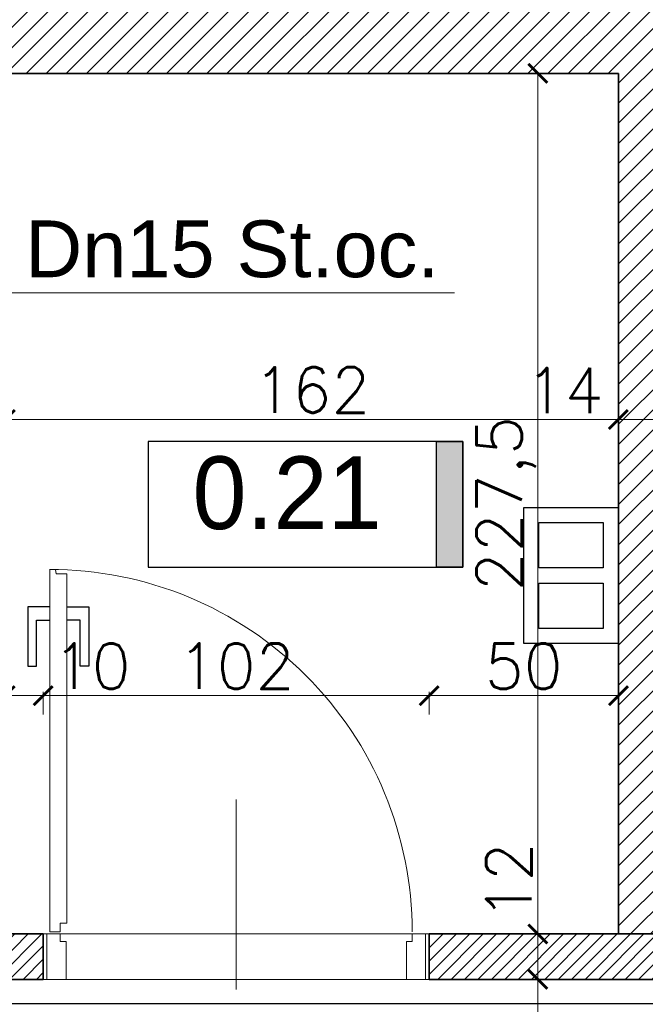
# Model space of a CAD drawing. Header units: millimetres. Extents: x -740 to 33545, y -26688 to 22494.
# Tile 146 of 256: x 9894 to 10059, y 10546 to 10806. Entities that reach past the tile are written whole.
import ezdxf
from ezdxf.lldxf.tags import DXFTag

# ---------------------------------------------------------------- set-up
doc = ezdxf.new("R2010")
doc.units = ezdxf.units.MM
doc.header["$MEASUREMENT"] = 0
doc.layers.get('Defpoints').update_dxf_attribs({"color": 252})
for name, color, linetype, lineweight in [('_IS_EKO_odwodnienie_hydrantów', 3, 'Continuous', 30), ('_IS_EKO_opis', 7, 'Continuous', 18), ('A_istniejące ściany', 252, 'Continuous', 35), ('A_l.przekrojowa', 252, 'Continuous', 30), ('A_l.przerywana', 252, 'ICAD_ISO03W100', 9), ('A_opisy', 252, 'Continuous', 15), ('A_projektowane sciany', 252, 'Continuous', 35), ('l.przerywana', 252, 'ICAD_ISO03W100', 5), ('l.wypełnien', 252, 'Continuous', 5), ('Nowe_820-G Rysunki Obrazki_Nr_pióra__1', 252, 'Continuous', 13), ('wymiarowanie', 252, 'Continuous', 9)]:
    doc.layers.add(name, color=color, linetype=linetype, lineweight=lineweight)
doc.layers.add('stolarka', color=252, linetype='Continuous')
doc.layers.add('tabelki opis', color=252, linetype='Continuous')
doc.styles.add('Arial_1', font='arial.ttf')
doc.styles.add('styl2', font='simplex.shx')
tags = doc.linetypes.add('ICAD_ISO03W100', pattern=[30, 12, -18]).pattern_tags.tags
tags[6:7] = [DXFTag(74, 4), DXFTag(75, 0), DXFTag(340, '0'), DXFTag(46, 1.0), DXFTag(50, 0.0), DXFTag(44, 0.0), DXFTag(45, 0.0)]
tags[4:5] = [DXFTag(74, 4), DXFTag(75, 0), DXFTag(340, '0'), DXFTag(46, 1.0), DXFTag(50, 0.0), DXFTag(44, 0.0), DXFTag(45, 0.0)]
doc.dimstyles.new('Skala 1-50', dxfattribs={"dimtxt": 12, "dimasz": 5, "dimexe": 1, "dimexo": 1, "dimgap": 1.5, "dimtad": 1, "dimdec": 1, "dimrnd": 0.5, "dimtxsty": 'styl2', "dimblk": 'ARCHTICK', "dimcen": 5, "dimadec": 0, "dimazin": 0, "dimtfac": 1, "dimtdec": 1, "dimtmove": 1, "dimatfit": 3, "dimldrblk": 'ARCHTICK', "dimfxl": 0, "dimlwd": -1, "dimlwe": -1, "dimarcsym": 0})

# ---------------------------------------------------------------- blocks, each defined once
blk = doc.blocks.new('_ArchTick')
at = {"color": 0, "linetype": 'ByBlock', "const_width": 0.15}
blk.add_lwpolyline([(-0.5, -0.5), (0.5, 0.5)], dxfattribs=at)
blk = doc.blocks.new('*D2232')
at = {"layer": 'Defpoints', "color": 0}
for p in [(10052.23, 10727.2), (9890.23, 10720.76), (10052.23, 10700.5)]:
    blk.add_point(p, dxfattribs=at)
at = {"layer": 'wymiarowanie', "color": 0}
for p, q in [((9890.23, 10705.5), (9890.23, 10699.5)), ((10052.23, 10705.5), (10052.23, 10699.5)), ((9890.23, 10700.5), (10052.23, 10700.5))]:
    blk.add_line(p, q, dxfattribs=at)
at = {"layer": 'wymiarowanie', "color": 0, "xscale": 5, "yscale": 5, "zscale": 5, "rotation": 180}
blk.add_blockref('_ArchTick', (9890.23, 10700.5), dxfattribs=at)
at = {"layer": 'wymiarowanie', "color": 0, "xscale": 5, "yscale": 5, "zscale": 5}
blk.add_blockref('_ArchTick', (10052.23, 10700.5), dxfattribs=at)
at = {"layer": 'wymiarowanie', "color": 0, "insert": (9971.23, 10708.3), "char_height": 12, "attachment_point": 5, "style": 'styl2'}
blk.add_mtext('162', dxfattribs=at)
blk = doc.blocks.new('*D2233')
at = {"layer": 'Defpoints', "color": 0}
for p in [(10052.23, 10727.2), (10066.23, 10728.73), (10066.23, 10700.5)]:
    blk.add_point(p, dxfattribs=at)
at = {"layer": 'wymiarowanie', "color": 0}
for p, q in [((10052.23, 10705.5), (10052.23, 10699.5)), ((10066.23, 10705.5), (10066.23, 10699.5)), ((10052.23, 10700.5), (10066.23, 10700.5))]:
    blk.add_line(p, q, dxfattribs=at)
at = {"layer": 'wymiarowanie', "color": 0, "xscale": 5, "yscale": 5, "zscale": 5, "rotation": 180}
blk.add_blockref('_ArchTick', (10052.23, 10700.5), dxfattribs=at)
at = {"layer": 'wymiarowanie', "color": 0, "xscale": 5, "yscale": 5, "zscale": 5}
blk.add_blockref('_ArchTick', (10066.23, 10700.5), dxfattribs=at)
at = {"layer": 'wymiarowanie', "color": 0, "insert": (10037.99, 10708.15), "char_height": 12, "attachment_point": 5, "style": 'styl2'}
blk.add_mtext('14', dxfattribs=at)
blk = doc.blocks.new('*D2242')
at = {"layer": 'Defpoints', "color": 0}
for p in [(10029.26, 10791.99), (10029.26, 10564.52), (10030.92, 10564.52)]:
    blk.add_point(p, dxfattribs=at)
at = {"layer": 'wymiarowanie', "color": 0}
for p, q in [((10030.26, 10791.99), (10031.92, 10791.99)), ((10030.92, 10791.99), (10030.92, 10564.52)), ((10030.26, 10564.52), (10031.92, 10564.52))]:
    blk.add_line(p, q, dxfattribs=at)
at = {"layer": 'wymiarowanie', "color": 0, "xscale": 5, "yscale": 5, "zscale": 5}
for p, rotation in [((10030.92, 10791.99), 90), ((10030.92, 10564.52), 270)]:
    blk.add_blockref('_ArchTick', p, dxfattribs=dict(at, rotation=rotation))
at = {"layer": 'wymiarowanie', "color": 0, "insert": (10022.58, 10678.26), "char_height": 12, "attachment_point": 5, "rotation": 90, "style": 'styl2'}
blk.add_mtext('227,5', dxfattribs=at)
blk = doc.blocks.new('*D2243')
at = {"layer": 'Defpoints', "color": 0}
for p in [(10029.26, 10564.52), (10030.92, 10552.52), (10055.83, 10552.52)]:
    blk.add_point(p, dxfattribs=at)
at = {"layer": 'wymiarowanie', "color": 0}
for p, q in [((10030.26, 10564.52), (10031.92, 10564.52)), ((10030.92, 10564.52), (10030.92, 10552.52)), ((10035.92, 10552.52), (10029.92, 10552.52))]:
    blk.add_line(p, q, dxfattribs=at)
at = {"layer": 'wymiarowanie', "color": 0, "xscale": 5, "yscale": 5, "zscale": 5}
for p, rotation in [((10030.92, 10564.52), 90), ((10030.92, 10552.52), 270)]:
    blk.add_blockref('_ArchTick', p, dxfattribs=dict(at, rotation=rotation))
at = {"layer": 'wymiarowanie', "color": 0, "insert": (10023.27, 10578.43), "char_height": 12, "attachment_point": 5, "rotation": 90, "style": 'styl2'}
blk.add_mtext('12', dxfattribs=at)
blk = doc.blocks.new('*D2244')
at = {"layer": 'Defpoints', "color": 0}
for p in [(10055.83, 10552.52), (10030.92, 10402.52), (10066.23, 10402.52)]:
    blk.add_point(p, dxfattribs=at)
at = {"layer": 'wymiarowanie', "color": 0}
for p, q in [((10035.92, 10552.52), (10029.92, 10552.52)), ((10030.92, 10552.52), (10030.92, 10402.52)), ((10035.92, 10402.52), (10029.92, 10402.52))]:
    blk.add_line(p, q, dxfattribs=at)
at = {"layer": 'wymiarowanie', "color": 0, "xscale": 5, "yscale": 5, "zscale": 5}
for p, rotation in [((10030.92, 10552.52), 90), ((10030.92, 10402.52), 270)]:
    blk.add_blockref('_ArchTick', p, dxfattribs=dict(at, rotation=rotation))
at = {"layer": 'wymiarowanie', "color": 0, "insert": (10023.12, 10477.52), "char_height": 12, "attachment_point": 5, "rotation": 90, "style": 'styl2'}
blk.add_mtext('150', dxfattribs=at)
blk = doc.blocks.new('*D2575')
at = {"layer": 'Defpoints', "color": 0}
for p in [(9900.23, 10627.51), (9890.23, 10564.52), (9900.23, 10564.52)]:
    blk.add_point(p, dxfattribs=at)
at = {"layer": 'wymiarowanie', "color": 0}
for p, q in [((9890.23, 10622.51), (9890.23, 10628.51)), ((9900.23, 10622.51), (9900.23, 10628.51)), ((9890.23, 10627.51), (9900.23, 10627.51))]:
    blk.add_line(p, q, dxfattribs=at)
at = {"layer": 'wymiarowanie', "color": 0, "xscale": 5, "yscale": 5, "zscale": 5, "rotation": 180}
blk.add_blockref('_ArchTick', (9890.23, 10627.51), dxfattribs=at)
at = {"layer": 'wymiarowanie', "color": 0, "xscale": 5, "yscale": 5, "zscale": 5}
blk.add_blockref('_ArchTick', (9900.23, 10627.51), dxfattribs=at)
at = {"layer": 'wymiarowanie', "color": 0, "insert": (9913.06, 10635.31), "char_height": 12, "attachment_point": 5, "style": 'styl2'}
blk.add_mtext('10', dxfattribs=at)
blk = doc.blocks.new('*D2576')
at = {"layer": 'Defpoints', "color": 0}
for p in [(10002.23, 10627.51), (9900.23, 10564.52), (10002.23, 10564.52)]:
    blk.add_point(p, dxfattribs=at)
at = {"layer": 'wymiarowanie', "color": 0}
for p, q in [((9900.23, 10622.51), (9900.23, 10628.51)), ((10002.23, 10622.51), (10002.23, 10628.51)), ((9900.23, 10627.51), (10002.23, 10627.51))]:
    blk.add_line(p, q, dxfattribs=at)
at = {"layer": 'wymiarowanie', "color": 0, "xscale": 5, "yscale": 5, "zscale": 5, "rotation": 180}
blk.add_blockref('_ArchTick', (9900.23, 10627.51), dxfattribs=at)
at = {"layer": 'wymiarowanie', "color": 0, "xscale": 5, "yscale": 5, "zscale": 5}
blk.add_blockref('_ArchTick', (10002.23, 10627.51), dxfattribs=at)
at = {"layer": 'wymiarowanie', "color": 0, "insert": (9951.23, 10635.31), "char_height": 12, "attachment_point": 5, "style": 'styl2'}
blk.add_mtext('102', dxfattribs=at)
blk = doc.blocks.new('*D2577')
at = {"layer": 'Defpoints', "color": 0}
for p in [(10052.23, 10627.51), (10002.23, 10564.52), (10052.23, 10564.52)]:
    blk.add_point(p, dxfattribs=at)
at = {"layer": 'wymiarowanie', "color": 0}
for p, q in [((10002.23, 10622.51), (10002.23, 10628.51)), ((10052.23, 10622.51), (10052.23, 10628.51)), ((10002.23, 10627.51), (10052.23, 10627.51))]:
    blk.add_line(p, q, dxfattribs=at)
at = {"layer": 'wymiarowanie', "color": 0, "xscale": 5, "yscale": 5, "zscale": 5, "rotation": 180}
blk.add_blockref('_ArchTick', (10002.23, 10627.51), dxfattribs=at)
at = {"layer": 'wymiarowanie', "color": 0, "xscale": 5, "yscale": 5, "zscale": 5}
blk.add_blockref('_ArchTick', (10052.23, 10627.51), dxfattribs=at)
at = {"layer": 'wymiarowanie', "color": 0, "insert": (10027.23, 10635.31), "char_height": 12, "attachment_point": 5, "style": 'styl2'}
blk.add_mtext('50', dxfattribs=at)

msp = doc.modelspace()

# ---------------------------------------------------------------- hatches: boundary and pattern name
at = {"layer": 'l.wypełnien'}
h = msp.add_hatch(dxfattribs=at)
h.set_pattern_fill('ANSI31', color=256, scale=30, style=0)
h.paths.add_polyline_path([(8887.19, 10284.84), (8887.19, 10539.8), (8932.19, 10539.8), (8932.19, 10402.52), (9059.57, 10402.52), (9368.19, 10402.52), (9394.23, 10402.52), (9416.72, 10402.52), (9416.72, 10359.34), (9405.31, 10359.34), (9376.25, 10359.34), (8932.19, 10359.34), (8932.19, 10284.84)])
h.paths.add_polyline_path([(9871.19, 10801.99), (9871.19, 10791.99), (9878.23, 10791.99), (9890.23, 10791.99), (10052.23, 10791.99), (10052.23, 10564.52), (10066.23, 10564.52), (10066.23, 10706), (10066.23, 10711.93), (10066.23, 10711.98), (10066.23, 10728.73), (10066.23, 10765.23), (10066.23, 10776), (10066.23, 10781.93), (10066.23, 10781.98), (10066.23, 10781.93), (10066.23, 10776), (10066.22, 10776), (10066.23, 10781.93), (10066.23, 10781.98), (10066.23, 10791.99), (10125.49, 10791.99), (10125.49, 10808.08), (10125.49, 10819.93), (10125.49, 10834.32), (10058.81, 10834.32), (9924.19, 10834.32), (9924.19, 10862.32), (9879.19, 10862.32), (9879.19, 10834.32), (9871.19, 10834.32), (9871.19, 10801.99)])
h.paths.add_polyline_path([(9570.47, 10794.52), (9731.23, 10794.52), (9731.23, 10731.52), (9748.23, 10731.52), (9748.23, 10793.99), (9768.19, 10793.99), (9768.19, 10801.99), (9781.19, 10801.99), (9781.19, 10834.32), (9769.78, 10834.32), (9645.19, 10834.32), (9645.19, 10833.52), (9604.19, 10833.52), (9570.47, 10833.52)])
h.paths.add_polyline_path([(9394.23, 10794.52), (9428.47, 10794.52), (9428.47, 10833.52), (9388.19, 10833.52), (9388.19, 10794.52), (9394.23, 10794.52)])
h.paths.add_polyline_path([(9428.47, 10794.52), (9428.47, 10833.52), (9448.47, 10833.52), (9448.47, 10794.52)])
h.paths.add_polyline_path([(9550.47, 10794.52), (9570.47, 10794.52), (9570.47, 10833.52), (9550.47, 10833.52)])
h.paths.add_polyline_path([(9368.19, 10794.52), (9388.19, 10794.52), (9388.19, 10833.52), (9368.19, 10833.52)])
h.paths.add_polyline_path([(9604.19, 10833.52), (9604.19, 10849.32), (9645.19, 10849.32), (9645.19, 10833.52)])
h.paths.add_polyline_path([(9368.19, 10422.52), (9368.19, 10402.52), (9394.23, 10402.52), (9394.23, 10422.52)])
h.paths.add_polyline_path([(9368.19, 10774.52), (9394.23, 10774.52), (9394.23, 10794.52), (9368.19, 10794.52)])
h = msp.add_hatch(dxfattribs=at)
h.set_pattern_fill('ANSI31', color=256, scale=20, style=0)
h.paths.add_polyline_path([(9636.23, 10592.52), (9636.23, 10604.52), (9443.47, 10604.52), (9443.47, 10794.52), (9431.47, 10794.52), (9431.47, 10604.52), (9394.23, 10604.52), (9394.23, 10592.52)])
h.paths.add_polyline_path([(9864.23, 10552.52), (9864.23, 10564.52), (9878.23, 10564.52), (9878.23, 10791.99), (9890.23, 10791.99), (9890.23, 10564.52), (9900.23, 10564.52), (9900.23, 10552.52)])
h.paths.add_polyline_path([(9731.23, 10604.52), (9731.23, 10592.52), (9736.23, 10592.52), (9736.23, 10516.52), (9748.23, 10516.52), (9748.23, 10552.52), (9762.23, 10552.52), (9762.23, 10564.52), (9748.23, 10564.52), (9748.23, 10604.52)])
h.paths.add_polyline_path([(9368.19, 10604.52), (9368.19, 10592.52), (9394.23, 10592.52), (9394.23, 10604.52)])
h.paths.add_polyline_path([(9748.23, 10402.52), (9748.23, 10414.52), (9736.23, 10414.52), (9736.23, 10402.52)])
h = msp.add_hatch(dxfattribs=at)
h.set_pattern_fill('ANSI31', color=256, scale=20, style=0)
h.paths.add_polyline_path([(10002.23, 10552.52), (10002.23, 10564.52), (10182.4, 10564.52), (10259.5, 10564.52), (10280.43, 10564.52), (10280.43, 10627.26), (10292.43, 10627.26), (10292.43, 10564.52), (10316.23, 10564.52), (10316.23, 10552.52)])
h.paths.add_polyline_path([(10544.19, 10552.52), (10544.19, 10564.52), (10316.23, 10564.52), (10292.43, 10564.52), (10316.23, 10564.52), (10316.23, 10564.52), (10316.23, 10552.52)])
h.paths.add_polyline_path([(10280.43, 10791.99), (10280.43, 10729.26), (10292.43, 10729.26), (10292.43, 10791.99)])
at = {"layer": 'tabelki opis'}
msp.add_hatch(color=256, dxfattribs=at).paths.add_polyline_path([(10011.13, 10661.43), (10011.13, 10694.7), (10004.16, 10694.7), (10004.16, 10661.43)])

# ---------------------------------------------------------------- linework, layer by layer
at = {"layer": '_IS_EKO_opis'}
msp.add_line((10008.89, 10733.94, -18208.61), (9864.75, 10733.94), dxfattribs=at)
at = {"layer": 'A_istniejące ściany'}
msp.add_line((10052.23, 10791.99), (9871.19, 10791.99), dxfattribs=at)
msp.add_lwpolyline([(10052.23, 10564.52), (10052.23, 10791.99)], dxfattribs=at)
at = {"layer": 'A_l.przekrojowa'}
msp.add_lwpolyline([(10052.23, 10641.28), (10027.23, 10641.28), (10027.23, 10677.28), (10052.23, 10677.28)], close=True, dxfattribs=at)
at = {"layer": 'A_l.przekrojowa', "ltscale": 0.3}
for points in [[(10048.23, 10661.28), (10031.23, 10661.28), (10031.23, 10673.28), (10048.23, 10673.28)], [(10048.23, 10645.28), (10031.23, 10645.28), (10031.23, 10657.28), (10048.23, 10657.28)]]:
    msp.add_lwpolyline(points, close=True, dxfattribs=at)
at = {"layer": 'A_l.przerywana', "ltscale": 0.3}
for points in [[(9900.23, 10564.52), (9900.23, 10552.52)], [(10002.23, 10552.52), (10002.23, 10564.52)]]:
    msp.add_lwpolyline(points, dxfattribs=at)
at = {"layer": 'A_opisy'}
msp.add_line((9951.23, 10545.11), (9951.23, 10600.11), dxfattribs=at)
at = {"layer": 'A_projektowane sciany'}
for p, q in [((9900.23, 10564.52), (9900.23, 10552.52)), ((10002.23, 10564.52), (10002.23, 10552.52))]:
    msp.add_line(p, q, dxfattribs=at)
for points in [[(9900.23, 10564.52), (9890.23, 10564.52)], [(10280.43, 10564.52), (10002.23, 10564.52)], [(9900.23, 10552.52), (9864.23, 10552.52)], [(10544.19, 10552.52), (10002.23, 10552.52)]]:
    msp.add_lwpolyline(points, dxfattribs=at)
at = {"layer": 'l.przerywana', "ltscale": 0.3}
for points in [[(10002.23, 10564.52), (9900.23, 10564.52)], [(10002.23, 10552.52), (9900.23, 10552.52)]]:
    msp.add_lwpolyline(points, dxfattribs=at)
at = {"layer": 'Nowe_820-G Rysunki Obrazki_Nr_pióra__1', "linetype": 'Continuous', "lineweight": 13}
msp.add_lwpolyline([(10052.23, 10791.99), (9901.03, 10791.99)], dxfattribs=at)
at = {"layer": 'stolarka', "lineweight": 9}
for points in [[(9904.76, 10565.1), (9901.98, 10565.1), (9901.98, 10660.87), (9903.48, 10660.85), (9903.66, 10659.71), (9906.5, 10659.71), (9906.5, 10567.4), (9904.76, 10567.4), (9904.76, 10565.1)], [(9906.28, 10562.55), (9904.76, 10562.55), (9904.76, 10564.52), (9901.23, 10564.52), (9901.23, 10552.52), (9906.28, 10552.52), (9906.28, 10562.55)], [(9996.23, 10562.55), (9997.74, 10562.55), (9997.74, 10564.52), (10001.28, 10564.52), (10001.28, 10552.52), (9996.23, 10552.52), (9996.23, 10562.55)]]:
    msp.add_lwpolyline(points, dxfattribs=at)
at = {"layer": 'stolarka'}
for points in [[(9901.98, 10650.95), (9896.17, 10650.95), (9896.17, 10635.29), (9898.49, 10635.29), (9898.49, 10647.47), (9901.98, 10647.47)], [(9906.5, 10650.95), (9912.3, 10650.95), (9912.3, 10635.29), (9909.98, 10635.29), (9909.98, 10647.47), (9906.5, 10647.47)]]:
    msp.add_lwpolyline(points, dxfattribs=at)
at = {"layer": 'stolarka', "linetype": 'ICAD_ISO03W100', "lineweight": 13, "ltscale": 0.3}
msp.add_arc((9901.97, 10565.1), 95.77, 0.0003, 90.0531, dxfattribs=at)
at = {"layer": 'tabelki opis'}
msp.add_lwpolyline([(10011.13, 10694.7), (9927.97, 10694.7), (9927.97, 10661.43), (10011.13, 10661.43), (10011.13, 10694.7)], dxfattribs=at)
msp.add_lwpolyline([(10011.13, 10661.43), (10004.16, 10661.43), (10004.16, 10694.7), (10011.13, 10694.7)], close=True, dxfattribs=at)

# ---------------------------------------------------------------- texts
at = {"layer": '_IS_EKO_opis', "linetype": 'ByBlock', "style": 'Arial_1'}
msp.add_text('Dn15 St.oc.', height=15, dxfattribs=at).set_placement((9895.43, 10738.11, -18208.61))
at = {"layer": 'tabelki opis', "attachment_point": 1}
for s, insert, char_height, width in [('{\\fCentury Gothic|b0|i0|c238|p34;0.21}', (9939.69, 10690.74), 19.2, 56.7), ('\\pi41.25440;{\\fCentury Gothic|b0|i1|c238|p34;ZMYWALNIA}', (9520.31, 10657.55), 10.24, 164.736)]:
    msp.add_mtext(s, dxfattribs=dict(at, insert=insert, char_height=char_height, width=width))
at = {"layer": 'wymiarowanie', "insert": (5416.61, 10685.24), "char_height": 12, "width": 621.5287, "attachment_point": 1}
msp.add_mtext('\\pi202.60874;{\\fCentury Gothic|b0|i0|c238|p34;Pokrycie dachowe projektowana blachodachówka}\\P\\pi470.78474;{\\fCentury Gothic|b0|i0|c238|p34;w kolorze RAL 7016}', dxfattribs=at)

# ---------------------------------------------------------------- dimensions: what is measured, and where the dimension line sits
at = {"layer": 'wymiarowanie'}
for base, p1, p2, picture, middle in [((10030.92, 10564.52), (10029.26, 10791.99), (10029.26, 10564.52), '*D2242', (10022.58, 10678.26)), ((10030.92, 10402.52), (10055.83, 10552.52), (10066.23, 10402.52), '*D2244', (10023.12, 10477.52))]:
    dim = msp.add_linear_dim(base=base, p1=p1, p2=p2, angle=90, dimstyle='Skala 1-50', dxfattribs=at)
    dim.commit()
    dim.dimension.update_dxf_attribs({"geometry": picture, "text_midpoint": middle})
for base, p1, p2, picture, middle in [((10052.23, 10700.5), (9890.23, 10720.76), (10052.23, 10727.2), '*D2232', (9971.23, 10708.3)), ((10002.23, 10627.51), (9900.23, 10564.52), (10002.23, 10564.52), '*D2576', (9951.23, 10635.31)), ((10052.23, 10627.51), (10002.23, 10564.52), (10052.23, 10564.52), '*D2577', (10027.23, 10635.31))]:
    dim = msp.add_linear_dim(base=base, p1=p1, p2=p2, dimstyle='Skala 1-50', dxfattribs=at)
    dim.commit()
    dim.dimension.update_dxf_attribs({"geometry": picture, "text_midpoint": middle})
for base, p1, p2, picture, middle in [((10066.23, 10700.5), (10052.23, 10727.2), (10066.23, 10728.73), '*D2233', (10037.99, 10700.5)), ((9900.23, 10627.51), (9890.23, 10564.52), (9900.23, 10564.52), '*D2575', (9913.06, 10627.51))]:
    dim = msp.add_linear_dim(base=base, p1=p1, p2=p2, dimstyle='Skala 1-50', dxfattribs=at)
    dim.commit()
    dim.dimension.update_dxf_attribs({"geometry": picture, "text_midpoint": middle, "dimtype": 160})
dim = msp.add_linear_dim(base=(10030.92, 10552.52), p1=(10029.26, 10564.52), p2=(10055.83, 10552.52), angle=90, dimstyle='Skala 1-50', dxfattribs=at)
dim.commit()
dim.dimension.update_dxf_attribs({"geometry": '*D2243', "text_midpoint": (10030.92, 10578.43), "dimtype": 160})

# ---------------------------------------------------------------- next in the draw order: texts
at = {"layer": 'A_opisy', "ltscale": 0.3, "insert": (9951.23, 10532.82), "char_height": 8, "width": 26, "attachment_point": 5, "rotation": 90, "bg_fill": 2}
msp.add_mtext('\\pi3.19200;{\\fCentury Gothic|b0|i0|c238|p0;90}\\P{\\fCentury Gothic|b0|i0|c238|p0;200}', dxfattribs=at)

# ---------------------------------------------------------------- next in the draw order: linework, layer by layer
at = {"layer": '_IS_EKO_odwodnienie_hydrantów'}
msp.add_line((10074.23, 10546.1), (9864.75, 10546.1), dxfattribs=at)

doc.saveas('drawing.dxf')
